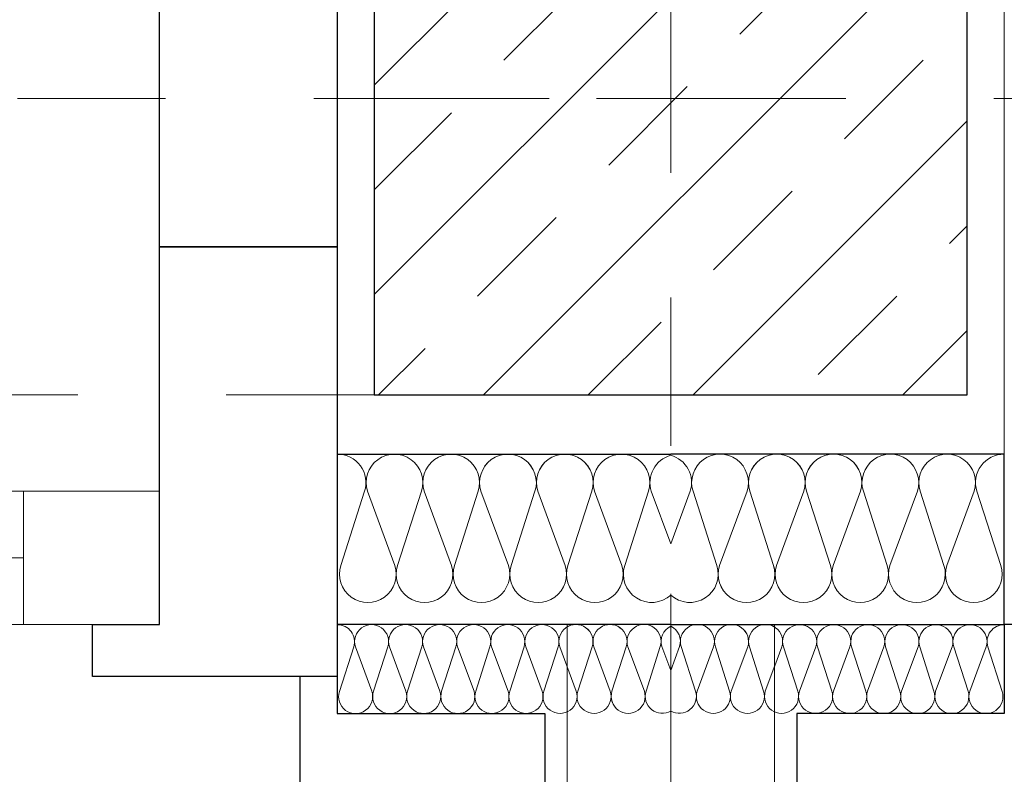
# Model space of a CAD drawing. Header units: metres. Extents: x -180 to 4, y -49 to 6.
# Tile 136 of 256: x -145.46 to -144.796, y -39.903 to -39.394. Entities that reach past the tile are written whole.
import ezdxf

# ---------------------------------------------------------------- set-up
doc = ezdxf.new("R2010")
doc.units = ezdxf.units.M
doc.header["$LTSCALE"] = 0.05
doc.header["$PDMODE"] = 1
doc.header["$PDSIZE"] = -2
doc.linetypes.add('Linienart-20', pattern=[2.116531, 1.058062, -1.058469])
doc.linetypes.add('Linienart-53', pattern=[5.291531, 3.175, -1.058062, 0.352704, -0.705764])
doc.layers.get('0').update_dxf_attribs({"lineweight": 25})
for name, color, linetype, lineweight, true_color in [('30 -33 Aussenwände- 3 Aussenstützen', 7, 'Continuous', 50, 0x0000dd), ('30 -33 Aussenwände- 7 Fassade_ Elemente', 7, 'Continuous', 9, 0x00aacc), ('30 -35 Decken- 1 Konstruktion-Träger- Stahlbeton', 7, 'Continuous', 13, 0x33aa00), ('70 -76 Bemaßung- 2 Allgemein', 7, 'Continuous', 5, 0x6666cc), ('CW-Unsichtbar', 7, 'Continuous', 9, 0x599559)]:
    doc.layers.add(name, color=color, linetype=linetype, lineweight=lineweight, true_color=true_color)
doc.layers.add('70 -71 Achsen- 1 Gebäudeachsen', color=7, linetype='Linienart-53', lineweight=18)
doc.layers.add('Keine', color=7, linetype='Continuous', lineweight=9)
doc.styles.add('Arial', font='arial.ttf')
doc.dimstyles.new('k+k_klein', dxfattribs={"dimtxt": 0.100689, "dimasz": 0.05302, "dimexe": 0.05, "dimexo": 0.15, "dimgap": 0.005, "dimtad": 1, "dimdec": 3, "dimtxsty": 'Arial', "dimblk": 'VW_SLASH-2', "dimblk1": 'VW_SLASH-2', "dimblk2": 'VW_SLASH-2', "dimcen": 0, "dimdle": 0.025, "dimadec": 3, "dimazin": 0, "dimtfac": 0.75, "dimtdec": 3, "dimtix": 1, "dimtmove": 0, "dimatfit": 0, "dimldrblk": 'VW_FILLEDARROW', "dimfxl": 0.1, "dimfxlon": 1, "dimfrac": 2, "dimtolj": 1, "dimarcsym": 0})

# ---------------------------------------------------------------- blocks, each defined once
blk = doc.blocks.new('Gruppe-3019')
at = {"layer": '30 -33 Aussenwände- 7 Fassade_ Elemente', "lineweight": 9, "transparency": 33554687, "flags": 128}
for points in [[(0.1015, -4.05304, 0.324435), (0.12286, -4.04606, 0.324435), (0.12286, -4.02359, 0.324435), (0.1015, -4.01661), (0.0515, -4.03268, -0.324488), (0.03014, -4.0257, -0.324488), (0.03014, -4.00323, -0.324488), (0.0515, -3.99625), (0.1015, -4.01474, 0.324435), (0.12286, -4.00776, 0.324435), (0.12286, -3.98529, 0.324435), (0.1015, -3.97831), (0.0515, -3.99438, -0.324488), (0.03014, -3.9874, -0.324488), (0.03014, -3.96493, -0.324488), (0.0515, -3.95795), (0.1015, -3.97643, 0.324435), (0.12286, -3.96945, 0.324435), (0.12286, -3.94699, 0.324435), (0.1015, -3.94001), (0.0515, -3.95608, -0.767984), (0.03146, -3.925)], [(0.12581, -3.925, -0.426772), (0.1015, -3.93813), (0.06598, -3.925)], [(0.1015, -4.12964, 1.372583), (0.1015, -4.09322), (0.0515, -4.10929, -1.372995), (0.0515, -4.07286), (0.1015, -4.09134, 1.372583), (0.1015, -4.05491), (0.0515, -4.07098, -1.372995), (0.0515, -4.03456), (0.1015, -4.05304, 1.372583), (0.1015, -4.01661), (0.0515, -4.03268, -1.372995), (0.0515, -3.99625), (0.1015, -4.01474, 1.372583), (0.1015, -3.97831), (0.0515, -3.99438, -1.372995), (0.0515, -3.95795)], [(0.1265, -4.15, 0.513088), (0.1015, -4.13152), (0.0515, -4.14759, -1.372995), (0.0515, -4.11116), (0.1015, -4.12964, 1.372583), (0.1015, -4.09322), (0.0515, -4.10929, -1.372995), (0.0515, -4.07286), (0.1015, -4.09134, 1.372583), (0.1015, -4.05491)]]:
    blk.add_lwpolyline(points, format="xyb", dxfattribs=at)
blk = doc.blocks.new('Gruppe-3020')
at = {"layer": '30 -33 Aussenwände- 7 Fassade_ Elemente', "transparency": 33554687}
blk.add_blockref('Gruppe-3019', (0, 0), dxfattribs=at)
blk = doc.blocks.new('Dämmung-200')
at = {"layer": '30 -33 Aussenwände- 7 Fassade_ Elemente', "color": 7, "transparency": 33554687}
blk.add_blockref('Gruppe-3020', (0, 0), dxfattribs=at)
at = {"layer": '30 -33 Aussenwände- 7 Fassade_ Elemente', "color": 0, "flags": 1}
for tag in ['instanceID', 'prm0_value', 'prm1_value', 'prm2_value', 'prm3_value', 'prm4_value', 'prm5_value', 'prm6_value', 'IFC_UUID', 'prm0_name', 'prm0_type', 'prm1_name', 'prm1_type', 'prm2_name', 'prm2_type', 'prm3_name', 'prm3_type', 'prm4_name', 'prm4_type', 'prm5_name', 'prm5_type', 'prm6_name', 'prm6_type']:
    blk.add_attdef(tag, (-145.021, -39.83024), '', height=0.00018, dxfattribs=at)
blk = doc.blocks.new('Gruppe-3022')
at = {"layer": '30 -33 Aussenwände- 7 Fassade_ Elemente', "lineweight": 9, "transparency": 33554687, "flags": 128}
for points in [[(0.07161, -3.99989, 0.324435), (0.08443, -3.99572, 0.324435), (0.08444, -3.98223, 0.324435), (0.07163, -3.97804), (0.04162, -3.98766, -0.324488), (0.02881, -3.98346, -0.324488), (0.02882, -3.96998, -0.324488), (0.04164, -3.9658), (0.07163, -3.97691, 0.324435), (0.08445, -3.97273, 0.324435), (0.08446, -3.95925, 0.324435), (0.07165, -3.95506), (0.04164, -3.96467, -0.324488), (0.02883, -3.96048, -0.324488), (0.02884, -3.94699, -0.324488), (0.04166, -3.94282), (0.07165, -3.95393, 0.324435), (0.08447, -3.94975, 0.324435), (0.08448, -3.93627, 0.324435), (0.07167, -3.93207), (0.04166, -3.94169, -0.688254), (0.02823, -3.92496)], [(0.08554, -3.92501, -0.374705), (0.07167, -3.93095), (0.05557, -3.92498)], [(0.07151, -4.13778, 1.372583), (0.07153, -4.11593), (0.04152, -4.12554, -1.372995), (0.04154, -4.10369), (0.07153, -4.1148, 1.372583), (0.07154, -4.09294), (0.04154, -4.10256, -1.372995), (0.04155, -4.08071), (0.07154, -4.09182, 1.372583), (0.07156, -4.06996), (0.04155, -4.07958, -1.372995), (0.04157, -4.05773), (0.07156, -4.06884, 1.372583), (0.07158, -4.04698), (0.04157, -4.0566, -1.372995), (0.04159, -4.03474), (0.07158, -4.04586, 1.372583), (0.0716, -4.024), (0.04159, -4.03362, -1.372995), (0.04161, -4.01176), (0.0716, -4.02287, 1.372583), (0.07161, -4.00102), (0.04161, -4.01064, -1.372995), (0.04162, -3.98878), (0.07161, -3.99989, 1.372583), (0.07163, -3.97804), (0.04162, -3.98766, -1.372995), (0.04164, -3.9658), (0.07163, -3.97691, 1.372583), (0.07165, -3.95506), (0.04164, -3.96467, -1.372995), (0.04166, -3.94282)], [(0.0865, -4.15001, 0.513088), (0.07151, -4.13891), (0.0415, -4.14853, -1.372995), (0.04152, -4.12667), (0.07151, -4.13778, 1.372583), (0.07153, -4.11593), (0.04152, -4.12554, -1.372995), (0.04154, -4.10369), (0.07153, -4.1148, 1.372583), (0.07154, -4.09294)]]:
    blk.add_lwpolyline(points, format="xyb", dxfattribs=at)
blk = doc.blocks.new('Gruppe-3023')
at = {"layer": '30 -33 Aussenwände- 7 Fassade_ Elemente', "transparency": 33554687}
blk.add_blockref('Gruppe-3022', (0, 0), dxfattribs=at)
blk = doc.blocks.new('Dämmung-201')
at = {"layer": '30 -33 Aussenwände- 7 Fassade_ Elemente', "color": 7, "transparency": 33554687}
blk.add_blockref('Gruppe-3023', (0, 0), dxfattribs=at)
at = {"layer": '30 -33 Aussenwände- 7 Fassade_ Elemente', "color": 0, "flags": 1}
for tag in ['prm0_value', 'prm1_value', 'prm2_value', 'prm3_value', 'prm4_value', 'prm5_value', 'prm6_value', 'instanceID', 'prm0_name', 'prm0_type', 'prm2_name', 'prm2_type', 'prm3_name', 'prm3_type', 'prm6_name', 'prm6_type', 'prm1_name', 'prm1_type', 'prm4_name', 'prm4_type', 'prm5_name', 'prm5_type', 'IFC_UUID']:
    blk.add_attdef(tag, (-145.02104, -39.87549), '', height=0.00018, dxfattribs=at)
blk = doc.blocks.new('Gruppe-3030')
at = {"color": 255}
blk.add_wipeout([(-137.421, -40.04404), (-145.021, -40.04404), (-145.021, -39.04704), (-137.421, -39.04704)], dxfattribs=at).dxf.layer = '30 -33 Aussenwände- 7 Fassade_ Elemente'
at = {"layer": '30 -33 Aussenwände- 7 Fassade_ Elemente'}
for p, q in [((-145.021, -39.49704), (-145.021, -39.39704)), ((-145.071, -39.44704), (-144.971, -39.44704))]:
    blk.add_line(p, q, dxfattribs=at)
at = {"color": 255}
blk.add_wipeout([(-137.646, -39.80204), (-137.646, -39.04704), (-144.796, -39.04704), (-144.796, -39.80204), (-144.951, -39.80204), (-144.951, -40.04404), (-137.491, -40.04404), (-137.491, -39.80204)], dxfattribs=at).dxf.layer = '30 -33 Aussenwände- 7 Fassade_ Elemente'
at = {"layer": '30 -33 Aussenwände- 7 Fassade_ Elemente', "flags": 128}
blk.add_lwpolyline([(-137.646, -39.80204), (-137.646, -39.04704), (-144.796, -39.04704), (-144.796, -39.80204), (-144.951, -39.80204), (-144.951, -40.04404), (-137.491, -40.04404), (-137.491, -39.80204)], close=True, dxfattribs=at)
at = {"color": 255, "lineweight": 25}
blk.add_wipeout([(-145.021, -39.80204), (-144.796, -39.80204), (-144.796, -39.68704), (-145.021, -39.68704)], dxfattribs=at).dxf.layer = '30 -33 Aussenwände- 7 Fassade_ Elemente'
at = {"layer": '30 -33 Aussenwände- 7 Fassade_ Elemente', "lineweight": 25, "flags": 128}
blk.add_lwpolyline([(-145.021, -39.80204), (-144.796, -39.80204), (-144.796, -39.68704), (-145.021, -39.68704)], dxfattribs=at)
at = {"layer": '30 -33 Aussenwände- 7 Fassade_ Elemente', "rotation": 90}
blk.add_blockref('Dämmung-200', (-148.946, -39.81354), dxfattribs=at)
at = {"color": 255, "lineweight": 25}
blk.add_wipeout([(-144.796, -39.80204), (-144.796, -39.86204), (-144.936, -39.86204), (-144.936, -39.99404), (-144.771, -39.99404), (-144.771, -39.80204)], dxfattribs=at).dxf.layer = '30 -33 Aussenwände- 7 Fassade_ Elemente'
at = {"layer": '30 -33 Aussenwände- 7 Fassade_ Elemente', "lineweight": 25, "flags": 128}
blk.add_lwpolyline([(-144.796, -39.80204), (-144.796, -39.86204), (-144.936, -39.86204), (-144.936, -39.99404), (-144.771, -39.99404), (-144.771, -39.80204)], close=True, dxfattribs=at)
at = {"layer": '30 -33 Aussenwände- 7 Fassade_ Elemente', "rotation": 90}
blk.add_blockref('Dämmung-201', (-148.946, -39.88856), dxfattribs=at)
blk = doc.blocks.new('Gruppe-3149')
at = {"color": 255, "linetype": 'Continuous', "lineweight": 9, "transparency": 33554687}
blk.add_wipeout([(-1.1, 0.035), (-1.1, -0.225), (1.1, -0.225), (1.1, 0.035)], dxfattribs=at).dxf.layer = '30 -33 Aussenwände- 7 Fassade_ Elemente'
at = {"layer": '30 -33 Aussenwände- 7 Fassade_ Elemente', "color": 7, "linetype": 'Continuous', "lineweight": 9, "transparency": 33554687, "flags": 128}
blk.add_lwpolyline([(-1.1, 0.035), (-1.1, -0.225), (1.1, -0.225), (1.1, 0.035)], dxfattribs=at)
blk = doc.blocks.new('Gruppe-3150')
at = {"color": 255, "linetype": 'Continuous', "lineweight": 9, "transparency": 33554687}
blk.add_wipeout([(-1.1, 0.125), (-1.1, 0.225), (1.1, 0.225), (1.1, 0.125)], dxfattribs=at).dxf.layer = '30 -33 Aussenwände- 7 Fassade_ Elemente'
at = {"layer": '30 -33 Aussenwände- 7 Fassade_ Elemente', "color": 7, "linetype": 'Continuous', "lineweight": 9, "transparency": 33554687, "flags": 128}
blk.add_lwpolyline([(-1.1, 0.125), (-1.1, 0.225), (1.1, 0.225), (1.1, 0.125)], dxfattribs=at)
blk = doc.blocks.new('Gruppe-3151')
at = {"color": 255, "linetype": 'Continuous', "lineweight": 5, "transparency": 33554687}
blk.add_wipeout([(-1.02, 0.1075), (-1.02, 0.125), (1.02, 0.125), (1.02, 0.1075)], dxfattribs=at).dxf.layer = '30 -33 Aussenwände- 7 Fassade_ Elemente'
blk = doc.blocks.new('Gruppe-3152')
at = {"layer": '30 -33 Aussenwände- 7 Fassade_ Elemente', "color": 7, "linetype": 'Continuous', "lineweight": 9, "transparency": 33554687}
blk.add_line((-1.02, 0.125), (1.02, 0.125), dxfattribs=at)
at = {"color": 255, "linetype": 'Continuous', "lineweight": 9, "transparency": 33554687}
blk.add_wipeout([(-1.02, 0.125), (1.02, 0.125), (1.02, 0.035), (-1.02, 0.035)], dxfattribs=at).dxf.layer = '30 -33 Aussenwände- 7 Fassade_ Elemente'
at = {"layer": '30 -33 Aussenwände- 7 Fassade_ Elemente', "color": 7, "linetype": 'Continuous', "lineweight": 9, "transparency": 33554687}
blk.add_line((1.02, 0.08), (-1.02, 0.08), dxfattribs=at)
at = {"layer": '30 -33 Aussenwände- 7 Fassade_ Elemente', "color": 7, "linetype": 'Continuous', "lineweight": 9, "transparency": 33554687, "flags": 128}
blk.add_lwpolyline([(-1.02, 0.125), (1.02, 0.125), (1.02, 0.035), (-1.02, 0.035)], close=True, dxfattribs=at)
blk = doc.blocks.new('Gruppe-3153')
at = {"color": 255, "linetype": 'Continuous', "lineweight": 9, "transparency": 33554687}
blk.add_wipeout([(-1.1, 0.125), (-1.02, 0.125), (-1.02, 0.035), (-1.1, 0.035)], dxfattribs=at).dxf.layer = '30 -33 Aussenwände- 7 Fassade_ Elemente'
at = {"layer": '30 -33 Aussenwände- 7 Fassade_ Elemente', "color": 7, "linetype": 'Continuous', "lineweight": 9, "transparency": 33554687}
for p, q in [((-1.1, 0.035), (-1.1, 0.125)), ((-1.02, 0.035), (-1.02, 0.125))]:
    blk.add_line(p, q, dxfattribs=at)
at = {"layer": '30 -33 Aussenwände- 7 Fassade_ Elemente', "color": 7, "linetype": 'Continuous', "lineweight": 9, "transparency": 33554687, "flags": 128}
blk.add_lwpolyline([(-1.1, 0.125), (-1.02, 0.125), (-1.02, 0.035), (-1.1, 0.035)], close=True, dxfattribs=at)
blk = doc.blocks.new('Gruppe-3154')
at = {"layer": '30 -33 Aussenwände- 7 Fassade_ Elemente', "color": 7, "transparency": 33554687}
for name in ['Gruppe-3150', 'Gruppe-3149']:
    blk.add_blockref(name, (0, 0), dxfattribs=at)
blk.add_blockref('Gruppe-3151', (0, 0), dxfattribs=at)
blk.add_blockref('Gruppe-3152', (0, 0), dxfattribs=at)
blk.add_blockref('Gruppe-3153', (0, 0), dxfattribs=at)
blk = doc.blocks.new('Fenster (2D)-123')
at = {"layer": 'CW-Unsichtbar', "linetype": 'Continuous', "lineweight": 5, "transparency": 33554687}
blk.add_point((-1.1, 0), dxfattribs=at)
at = {"layer": '30 -33 Aussenwände- 7 Fassade_ Elemente', "color": 0, "flags": 1}
for tag in ['instanceID', 'IFC_UUID']:
    blk.add_attdef(tag, (-147.57767, -39.90204), '', height=0.00018, dxfattribs=at)
at = {"layer": '30 -33 Aussenwände- 7 Fassade_ Elemente', "color": 7, "transparency": 33554687}
blk.add_blockref('Gruppe-3154', (0, 0), dxfattribs=at)
blk = doc.blocks.new('Gruppe-3157')
at = {"color": 255}
blk.add_wipeout([(-145.366, -39.80204), (-147.58933, -39.80204), (-147.58933, -39.71204), (-145.366, -39.71204)], dxfattribs=at).dxf.layer = '30 -33 Aussenwände- 7 Fassade_ Elemente'
at = {"layer": '30 -33 Aussenwände- 7 Fassade_ Elemente', "lineweight": 18}
blk.add_line((-145.45767, -39.75704), (-147.49767, -39.75704), dxfattribs=at)
at = {"layer": '30 -33 Aussenwände- 7 Fassade_ Elemente', "flags": 128}
blk.add_lwpolyline([(-145.366, -39.80204), (-147.58933, -39.80204), (-147.58933, -39.71204), (-145.366, -39.71204)], close=True, dxfattribs=at)
at = {"color": 255, "lineweight": 18}
blk.add_wipeout([(-145.366, -39.80204), (-145.45767, -39.80204), (-145.45767, -39.71204), (-145.366, -39.71204)], dxfattribs=at).dxf.layer = '30 -33 Aussenwände- 7 Fassade_ Elemente'
at = {"layer": '30 -33 Aussenwände- 7 Fassade_ Elemente', "lineweight": 18, "flags": 128}
blk.add_lwpolyline([(-145.366, -39.80204), (-145.45767, -39.80204), (-145.45767, -39.71204), (-145.366, -39.71204)], close=True, dxfattribs=at)
blk = doc.blocks.new('Gruppe-3165')
at = {"layer": '30 -33 Aussenwände- 7 Fassade_ Elemente', "lineweight": 9, "transparency": 33554687, "flags": 128}
for points in [[(0.1015, -4.05304, 0.324435), (0.12286, -4.04606, 0.324435), (0.12286, -4.02359, 0.324435), (0.1015, -4.01661), (0.0515, -4.03268, -0.324488), (0.03014, -4.0257, -0.324488), (0.03014, -4.00323, -0.324488), (0.0515, -3.99625), (0.1015, -4.01474, 0.324435), (0.12286, -4.00776, 0.324435), (0.12286, -3.98529, 0.324435), (0.1015, -3.97831), (0.0515, -3.99438, -0.324488), (0.03014, -3.9874, -0.324488), (0.03014, -3.96493, -0.324488), (0.0515, -3.95795), (0.1015, -3.97643, 0.324435), (0.12286, -3.96945, 0.324435), (0.12286, -3.94699, 0.324435), (0.1015, -3.94001), (0.0515, -3.95608, -0.767984), (0.03146, -3.925)], [(0.12581, -3.925, -0.426772), (0.1015, -3.93813), (0.06598, -3.925)], [(0.1015, -4.12964, 1.372583), (0.1015, -4.09322), (0.0515, -4.10929, -1.372995), (0.0515, -4.07286), (0.1015, -4.09134, 1.372583), (0.1015, -4.05491), (0.0515, -4.07098, -1.372995), (0.0515, -4.03456), (0.1015, -4.05304, 1.372583), (0.1015, -4.01661), (0.0515, -4.03268, -1.372995), (0.0515, -3.99625), (0.1015, -4.01474, 1.372583), (0.1015, -3.97831), (0.0515, -3.99438, -1.372995), (0.0515, -3.95795)], [(0.1265, -4.15, 0.513088), (0.1015, -4.13152), (0.0515, -4.14759, -1.372995), (0.0515, -4.11116), (0.1015, -4.12964, 1.372583), (0.1015, -4.09322), (0.0515, -4.10929, -1.372995), (0.0515, -4.07286), (0.1015, -4.09134, 1.372583), (0.1015, -4.05491)]]:
    blk.add_lwpolyline(points, format="xyb", dxfattribs=at)
blk = doc.blocks.new('Gruppe-3166')
at = {"layer": '30 -33 Aussenwände- 7 Fassade_ Elemente', "transparency": 33554687}
blk.add_blockref('Gruppe-3165', (0, 0), dxfattribs=at)
blk = doc.blocks.new('Dämmung-210')
at = {"layer": '30 -33 Aussenwände- 7 Fassade_ Elemente', "color": 7, "transparency": 33554687}
blk.add_blockref('Gruppe-3166', (0, 0), dxfattribs=at)
at = {"layer": '30 -33 Aussenwände- 7 Fassade_ Elemente', "color": 0, "flags": 1}
for tag in ['instanceID', 'prm0_value', 'prm1_value', 'prm2_value', 'prm3_value', 'prm4_value', 'prm5_value', 'prm6_value', 'IFC_UUID', 'prm0_name', 'prm0_type', 'prm1_name', 'prm1_type', 'prm2_name', 'prm2_type', 'prm3_name', 'prm3_type', 'prm4_name', 'prm4_type', 'prm5_name', 'prm5_type', 'prm6_name', 'prm6_type']:
    blk.add_attdef(tag, (-145.246, -39.83024), '', height=0.00018, dxfattribs=at)
blk = doc.blocks.new('Gruppe-3168')
at = {"layer": '30 -33 Aussenwände- 7 Fassade_ Elemente', "lineweight": 9, "transparency": 33554687, "flags": 128}
for points in [[(0.07161, -3.99989, 0.324435), (0.08443, -3.99572, 0.324435), (0.08444, -3.98223, 0.324435), (0.07163, -3.97804), (0.04162, -3.98766, -0.324488), (0.02881, -3.98346, -0.324488), (0.02882, -3.96998, -0.324488), (0.04164, -3.9658), (0.07163, -3.97691, 0.324435), (0.08445, -3.97273, 0.324435), (0.08446, -3.95925, 0.324435), (0.07165, -3.95506), (0.04164, -3.96467, -0.324488), (0.02883, -3.96048, -0.324488), (0.02884, -3.94699, -0.324488), (0.04166, -3.94282), (0.07165, -3.95393, 0.324435), (0.08447, -3.94975, 0.324435), (0.08448, -3.93627, 0.324435), (0.07167, -3.93207), (0.04166, -3.94169, -0.688254), (0.02823, -3.92496)], [(0.08554, -3.92501, -0.374705), (0.07167, -3.93095), (0.05557, -3.92498)], [(0.07151, -4.13778, 1.372583), (0.07153, -4.11593), (0.04152, -4.12554, -1.372995), (0.04154, -4.10369), (0.07153, -4.1148, 1.372583), (0.07154, -4.09294), (0.04154, -4.10256, -1.372995), (0.04155, -4.08071), (0.07154, -4.09182, 1.372583), (0.07156, -4.06996), (0.04155, -4.07958, -1.372995), (0.04157, -4.05773), (0.07156, -4.06884, 1.372583), (0.07158, -4.04698), (0.04157, -4.0566, -1.372995), (0.04159, -4.03474), (0.07158, -4.04586, 1.372583), (0.0716, -4.024), (0.04159, -4.03362, -1.372995), (0.04161, -4.01176), (0.0716, -4.02287, 1.372583), (0.07161, -4.00102), (0.04161, -4.01064, -1.372995), (0.04162, -3.98878), (0.07161, -3.99989, 1.372583), (0.07163, -3.97804), (0.04162, -3.98766, -1.372995), (0.04164, -3.9658), (0.07163, -3.97691, 1.372583), (0.07165, -3.95506), (0.04164, -3.96467, -1.372995), (0.04166, -3.94282)], [(0.0865, -4.15001, 0.513088), (0.07151, -4.13891), (0.0415, -4.14853, -1.372995), (0.04152, -4.12667), (0.07151, -4.13778, 1.372583), (0.07153, -4.11593), (0.04152, -4.12554, -1.372995), (0.04154, -4.10369), (0.07153, -4.1148, 1.372583), (0.07154, -4.09294)]]:
    blk.add_lwpolyline(points, format="xyb", dxfattribs=at)
blk = doc.blocks.new('Gruppe-3169')
at = {"layer": '30 -33 Aussenwände- 7 Fassade_ Elemente', "transparency": 33554687}
blk.add_blockref('Gruppe-3168', (0, 0), dxfattribs=at)
blk = doc.blocks.new('Dämmung-211')
at = {"layer": '30 -33 Aussenwände- 7 Fassade_ Elemente', "color": 7, "transparency": 33554687}
blk.add_blockref('Gruppe-3169', (0, 0), dxfattribs=at)
at = {"layer": '30 -33 Aussenwände- 7 Fassade_ Elemente', "color": 0, "flags": 1}
for tag in ['prm0_value', 'prm1_value', 'prm2_value', 'prm3_value', 'prm4_value', 'prm5_value', 'prm6_value', 'instanceID', 'prm0_name', 'prm0_type', 'prm2_name', 'prm2_type', 'prm3_name', 'prm3_type', 'prm6_name', 'prm6_type', 'prm1_name', 'prm1_type', 'prm4_name', 'prm4_type', 'prm5_name', 'prm5_type', 'IFC_UUID']:
    blk.add_attdef(tag, (-145.24601, -39.87549), '', height=0.00018, dxfattribs=at)
blk = doc.blocks.new('Gruppe-3170')
at = {"layer": '30 -33 Aussenwände- 7 Fassade_ Elemente', "rotation": 180}
blk.add_blockref('Fenster (2D)-123', (-146.47767, -39.67704), dxfattribs=at)
at = {"color": 255}
blk.add_wipeout([(-145.021, -40.04404), (-152.621, -40.04404), (-152.621, -39.04704), (-145.021, -39.04704)], dxfattribs=at).dxf.layer = '30 -33 Aussenwände- 7 Fassade_ Elemente'
at = {"layer": '30 -33 Aussenwände- 7 Fassade_ Elemente'}
for p, q in [((-145.021, -39.49704), (-145.021, -39.39704)), ((-145.071, -39.44704), (-144.971, -39.44704))]:
    blk.add_line(p, q, dxfattribs=at)
at = {"color": 255}
blk.add_wipeout([(-145.246, -39.80204), (-145.246, -39.04704), (-152.396, -39.04704), (-152.396, -39.80204), (-152.551, -39.80204), (-152.551, -40.04404), (-145.091, -40.04404), (-145.091, -39.80204)], dxfattribs=at).dxf.layer = '30 -33 Aussenwände- 7 Fassade_ Elemente'
at = {"layer": '30 -33 Aussenwände- 7 Fassade_ Elemente', "flags": 128}
blk.add_lwpolyline([(-145.246, -39.80204), (-145.246, -39.04704), (-152.396, -39.04704), (-152.396, -39.80204), (-152.551, -39.80204), (-152.551, -40.04404), (-145.091, -40.04404), (-145.091, -39.80204)], close=True, dxfattribs=at)
at = {"layer": '30 -33 Aussenwände- 7 Fassade_ Elemente', "color": 7}
blk.add_blockref('Gruppe-3157', (0, 0), dxfattribs=at)
at = {"color": 255, "lineweight": 25}
for points in [[(-145.246, -39.54704), (-145.366, -39.54704), (-145.366, -39.04704), (-145.246, -39.04704)], [(-145.021, -39.80204), (-145.246, -39.80204), (-145.246, -39.68704), (-145.021, -39.68704)]]:
    blk.add_wipeout(points, dxfattribs=at).dxf.layer = '30 -33 Aussenwände- 7 Fassade_ Elemente'
at = {"layer": '30 -33 Aussenwände- 7 Fassade_ Elemente', "lineweight": 25, "flags": 128}
blk.add_lwpolyline([(-145.246, -39.54704), (-145.366, -39.54704), (-145.366, -39.04704), (-145.246, -39.04704)], close=True, dxfattribs=at)
blk.add_lwpolyline([(-145.021, -39.80204), (-145.246, -39.80204), (-145.246, -39.68704), (-145.021, -39.68704)], dxfattribs=at)
at = {"layer": '30 -33 Aussenwände- 7 Fassade_ Elemente', "xscale": -1, "rotation": 270}
blk.add_blockref('Dämmung-210', (-141.096, -39.81354), dxfattribs=at)
at = {"color": 255, "lineweight": 25}
blk.add_wipeout([(-145.246, -39.80204), (-145.246, -39.86204), (-145.106, -39.86204), (-145.106, -39.99404), (-145.271, -39.99404), (-145.271, -39.80204)], dxfattribs=at).dxf.layer = '30 -33 Aussenwände- 7 Fassade_ Elemente'
at = {"layer": '30 -33 Aussenwände- 7 Fassade_ Elemente', "lineweight": 25, "flags": 128}
blk.add_lwpolyline([(-145.246, -39.80204), (-145.246, -39.86204), (-145.106, -39.86204), (-145.106, -39.99404), (-145.271, -39.99404), (-145.271, -39.80204)], close=True, dxfattribs=at)
at = {"layer": '30 -33 Aussenwände- 7 Fassade_ Elemente', "xscale": -1, "rotation": 270}
blk.add_blockref('Dämmung-211', (-141.096, -39.88856), dxfattribs=at)
at = {"color": 255, "lineweight": 25}
blk.add_wipeout([(-145.411, -39.83704), (-145.411, -39.80204), (-145.366, -39.80204), (-145.366, -39.54704), (-145.246, -39.54704), (-145.246, -39.83704)], dxfattribs=at).dxf.layer = '30 -33 Aussenwände- 7 Fassade_ Elemente'
at = {"layer": '30 -33 Aussenwände- 7 Fassade_ Elemente', "lineweight": 25, "flags": 128}
blk.add_lwpolyline([(-145.411, -39.83704), (-145.411, -39.80204), (-145.366, -39.80204), (-145.366, -39.54704), (-145.246, -39.54704), (-145.246, -39.83704)], close=True, dxfattribs=at)
blk = doc.blocks.new('Gruppe-11025')
at = {"layer": '30 -35 Decken- 1 Konstruktion-Träger- Stahlbeton', "color": 7, "linetype": 'Linienart-20', "lineweight": 13, "transparency": 33554687}
blk.add_line((-99.221, -39.64704), (-160.421, -39.64704), dxfattribs=at)
at = {"layer": '30 -35 Decken- 1 Konstruktion-Träger- Stahlbeton', "color": 0, "flags": 1}
for tag in ['instanceID', 'IFC_UUID']:
    blk.add_attdef(tag, (-160.421, -39.64704), '', height=0.00018, dxfattribs=at)
blk = doc.blocks.new('Gruppe-11483')
at = {"layer": '30 -33 Aussenwände- 3 Aussenstützen', "linetype": 'Continuous', "lineweight": 9, "transparency": 33554687}
for p, q in [((-145.021, -39.49704), (-145.021, -39.39704)), ((-145.071, -39.44704), (-144.971, -39.44704))]:
    blk.add_line(p, q, dxfattribs=at)
blk = doc.blocks.new('Gruppe-11484')
at = {"color": 255, "lineweight": 25, "transparency": 33554687}
blk.add_wipeout([(-145.221, -39.04704), (-145.221, -39.64704), (-144.821, -39.64704), (-144.821, -39.04704)], dxfattribs=at).dxf.layer = '30 -33 Aussenwände- 3 Aussenstützen'
at = {"layer": '30 -33 Aussenwände- 3 Aussenstützen', "linetype": 'Continuous', "lineweight": 9, "transparency": 33554687}
h = blk.add_hatch(dxfattribs=at)
h.set_pattern_fill('Stahlbeton1 1mm SRF', style=0, pattern_type=2)
h.set_pattern_definition([(45, (0, 0), (0.07071068, -0.07071068), []), (45, (0.03536, -0.03536), (0.07071068, -0.07071068), [0.075, -0.05])])
h.paths.add_polyline_path([(-145.221, -39.04704), (-145.221, -39.64704), (-144.821, -39.64704), (-144.821, -39.04704)])
at = {"layer": '30 -33 Aussenwände- 3 Aussenstützen', "lineweight": 25, "transparency": 33554687, "flags": 128}
blk.add_lwpolyline([(-145.221, -39.04704), (-145.221, -39.64704), (-144.821, -39.64704), (-144.821, -39.04704)], close=True, dxfattribs=at)
at = {"layer": '30 -33 Aussenwände- 3 Aussenstützen', "transparency": 33554687}
blk.add_blockref('Gruppe-11483', (0, 0), dxfattribs=at)
blk = doc.blocks.new('Gruppe-11485')
at = {"layer": '30 -33 Aussenwände- 3 Aussenstützen', "color": 7}
blk.add_blockref('Gruppe-11484', (0, 0), dxfattribs=at)
at = {"layer": '30 -33 Aussenwände- 3 Aussenstützen', "color": 0, "flags": 1}
for tag in ['instanceID', 'IFC_UUID']:
    blk.add_attdef(tag, (-145.221, -39.64704), '', height=0.00018, dxfattribs=at)
blk = doc.blocks.new('_01-OG1_Tragwerk (2D)')
at = {"layer": '30 -33 Aussenwände- 7 Fassade_ Elemente', "color": 7}
blk.add_blockref('Gruppe-3030', (0, 0), dxfattribs=at)
blk.add_blockref('Gruppe-3170', (0, 0), dxfattribs=at)
at = {"layer": '30 -35 Decken- 1 Konstruktion-Träger- Stahlbeton'}
blk.add_blockref('Gruppe-11025', (0, 0), dxfattribs=at)
at = {"layer": '30 -33 Aussenwände- 3 Aussenstützen'}
blk.add_blockref('Gruppe-11485', (0, 0), dxfattribs=at)
blk = doc.blocks.new('VW_SLASH-2')
at = {"color": 0, "linetype": 'ByBlock', "lineweight": -2, "transparency": 16777216}
blk.add_line((0.472, 0), (-1, 0), dxfattribs=at)
at = {"color": 0, "lineweight": 5, "transparency": 16777216, "flags": 128}
blk.add_lwpolyline([(0.5, 0.5), (-0.5, -0.5)], dxfattribs=at)
blk = doc.blocks.new('*D16755')
at = {"layer": '70 -76 Bemaßung- 2 Allgemein', "color": 0, "lineweight": -2}
for p, q in [((-147.64933, -44.17204), (-147.64933, -44.32204)), ((-145.306, -44.17204), (-145.306, -44.32204)), ((-145.35902, -44.27204), (-147.59631, -44.27204))]:
    blk.add_line(p, q, dxfattribs=at)
at = {"layer": 'Defpoints', "color": 0}
for p in [(-147.64933, -39.54704), (-145.306, -39.54704), (-147.64933, -44.27204)]:
    blk.add_point(p, dxfattribs=at)
at = {"layer": '70 -76 Bemaßung- 2 Allgemein', "color": 0, "lineweight": -2, "xscale": 0.05302001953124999, "yscale": 0.05302001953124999, "zscale": 0.05302001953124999, "rotation": 180}
blk.add_blockref('VW_SLASH-2', (-147.64933, -44.27204), dxfattribs=at)
at = {"layer": '70 -76 Bemaßung- 2 Allgemein', "color": 0, "lineweight": -2, "xscale": 0.05302001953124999, "yscale": 0.05302001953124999, "zscale": 0.05302001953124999}
blk.add_blockref('VW_SLASH-2', (-145.306, -44.27204), dxfattribs=at)
at = {"layer": '70 -76 Bemaßung- 2 Allgemein', "color": 0, "insert": (-146.47767, -44.18394), "char_height": 0.1006887, "attachment_point": 5, "style": 'Arial'}
blk.add_mtext('\\A1;2,34\\S3^ ;', dxfattribs=at)
blk = doc.blocks.new('VW_FILLEDARROW')
at = {"linetype": 'Continuous', "lineweight": 0, "transparency": 16777216}
blk.add_hatch(color=0, dxfattribs=at).paths.add_polyline_path([(-2.829, 0.758), (0, 0), (-2.829, -0.758)])
at = {"color": 0, "lineweight": 5, "transparency": 16777216, "flags": 128}
blk.add_lwpolyline([(-2.829, 0.758), (0, 0), (-2.829, -0.758)], close=True, dxfattribs=at)
blk = doc.blocks.new('*D16756')
at = {"layer": '70 -76 Bemaßung- 2 Allgemein', "color": 0, "lineweight": -2}
for p, q in [((-145.306, -44.17204), (-145.306, -44.32204)), ((-145.091, -44.17204), (-145.091, -44.32204)), ((-145.35902, -44.27204), (-145.41204, -44.27204)), ((-145.091, -44.27204), (-145.306, -44.27204)), ((-145.03798, -44.27204), (-144.98496, -44.27204))]:
    blk.add_line(p, q, dxfattribs=at)
at = {"layer": 'Defpoints', "color": 0}
for p in [(-145.306, -39.54704), (-145.091, -40.04404), (-145.306, -44.27204)]:
    blk.add_point(p, dxfattribs=at)
at = {"layer": '70 -76 Bemaßung- 2 Allgemein', "color": 0, "lineweight": -2, "xscale": 0.05302001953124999, "yscale": 0.05302001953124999, "zscale": 0.05302001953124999}
blk.add_blockref('VW_SLASH-2', (-145.306, -44.27204), dxfattribs=at)
at = {"layer": '70 -76 Bemaßung- 2 Allgemein', "color": 0, "lineweight": -2, "xscale": 0.05302001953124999, "yscale": 0.05302001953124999, "zscale": 0.05302001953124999, "rotation": 180}
blk.add_blockref('VW_SLASH-2', (-145.091, -44.27204), dxfattribs=at)
at = {"layer": '70 -76 Bemaßung- 2 Allgemein', "color": 0, "insert": (-145.41497, -44.18108), "char_height": 0.1006887, "attachment_point": 5, "style": 'Arial'}
blk.add_mtext('\\A1;21\\S5^ ;', dxfattribs=at)
blk = doc.blocks.new('_Achsen (3D)')
at = {"layer": '70 -71 Achsen- 1 Gebäudeachsen', "transparency": 33554687}
for p, q in [((-145.021, 3.79996), (-145.021, -46.17204)), ((-179.668, -39.44704), (3.826, -39.44704))]:
    blk.add_line(p, q, dxfattribs=at)
blk = doc.blocks.new('Gruppe-15268')
at = {"layer": '70 -76 Bemaßung- 2 Allgemein'}
dim = blk.add_aligned_dim(p1=(-145.306, -39.54704), p2=(-147.64933, -39.54704), distance=4.725, text='2,34\\S3^ ;', dimstyle='k+k_klein', override={"dimtxt": 0.100689, "dimgap": 0.01, "dimpost": '<>', "dimtxsty": 'Arial', "dimtmove": 2}, dxfattribs=at)
dim.commit()
dim.dimension.update_dxf_attribs({"geometry": '*D16755', "text_midpoint": (-146.47767, -44.18394)})
dim = blk.add_linear_dim(base=(-145.306, -44.27204), p1=(-145.091, -40.04404), p2=(-145.306, -39.54704), text='21\\S5^ ;', dimstyle='k+k_klein', override={"dimtxt": 0.100689, "dimgap": 0.01, "dimpost": '<>', "dimtxsty": 'Arial', "dimtix": 0, "dimtmove": 2}, dxfattribs=at)
dim.commit()
dim.dimension.update_dxf_attribs({"geometry": '*D16756', "text_midpoint": (-145.41497, -44.18108), "dimtype": 160})
blk = doc.blocks.new('_OG1_2D Bemaßung_ Beschriftung (2D)')
at = {"layer": '70 -76 Bemaßung- 2 Allgemein'}
blk.add_blockref('Gruppe-15268', (0, 0), dxfattribs=at)

msp = doc.modelspace()

# ---------------------------------------------------------------- block references
at = {"layer": 'Keine', "color": 1}
msp.add_blockref('_01-OG1_Tragwerk (2D)', (0, 0), dxfattribs=at)

# ---------------------------------------------------------------- next in the draw order: block references
msp.add_blockref('_OG1_2D Bemaßung_ Beschriftung (2D)', (0, 0), dxfattribs=at)

# ---------------------------------------------------------------- next in the draw order: block references
msp.add_blockref('_Achsen (3D)', (0, 0), dxfattribs=at)

doc.saveas('drawing.dxf')
